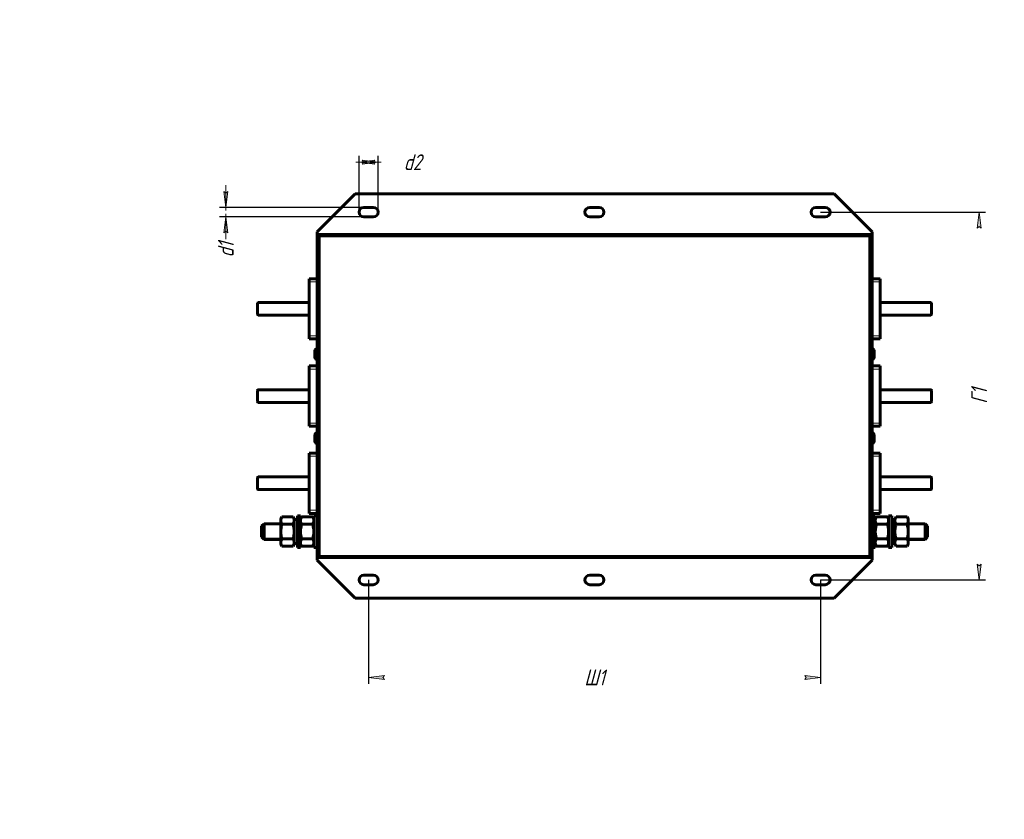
# Model space of a CAD drawing. Header units: millimetres. Extents: x 0 to 594, y 0 to 420.
# Tile 2 of 3: x 0 to 310, y 168 to 420. Entities that reach past the tile are written whole.
import ezdxf

# ---------------------------------------------------------------- set-up
doc = ezdxf.new("R2010")
doc.units = ezdxf.units.MM
doc.linetypes.add('K5LT_BASIC', pattern=[0])
doc.linetypes.add('K5LT_THIN', pattern=[0])
doc.layers.add('Системный слой', color=7, linetype='Continuous')
doc.styles.add('KDIMTEXTSTYLE', font='GOST_AU.SHX', dxfattribs={"width": 0.96, "oblique": 15, "height": 5})
doc.dimstyles.new('KDIMSTYLE (0.50)', dxfattribs={"dimtxt": 5, "dimasz": 1, "dimexe": 2, "dimexo": 0, "dimgap": 1, "dimtad": 1, "dimlfac": 2, "dimtxsty": 'KDIMTEXTSTYLE', "dimsah": 1, "dimcen": 0, "dimdle": 1, "dimadec": 0, "dimazin": 0, "dimtfac": 0.667, "dimtmove": 0, "dimatfit": 3, "dimfxl": 1, "dimtvp": 1, "dimtolj": 1, "dimtzin": 0, "dimarcsym": 0})

# ---------------------------------------------------------------- blocks, each defined once
blk = doc.blocks.new('U0')
at = {"layer": 'Системный слой', "color": 150, "linetype": 'K5LT_BASIC', "lineweight": 60, "true_color": 0x0080ff}
for p, q in [((88.89, 260.85), (88.7, 260.1)), ((88.58, 259.33), (88.54, 258.55)), ((88.7, 260.1), (88.58, 259.33))]:
    blk.add_line(p, q, dxfattribs=at)
blk = doc.blocks.new('U1')
at = {"layer": 'Системный слой', "color": 150, "linetype": 'K5LT_BASIC', "lineweight": 60, "true_color": 0x0080ff}
for p, q in [((92.57, 256.99), (92.69, 257.77)), ((92.69, 257.77), (92.74, 258.55)), ((92.38, 256.24), (92.57, 256.99))]:
    blk.add_line(p, q, dxfattribs=at)
blk = doc.blocks.new('U2')
at = {"layer": 'Системный слой', "color": 150, "linetype": 'K5LT_BASIC', "lineweight": 60, "true_color": 0x0080ff}
for p, q in [((92.57, 260.1), (92.38, 260.85)), ((92.69, 259.33), (92.57, 260.1)), ((92.74, 258.55), (92.69, 259.33))]:
    blk.add_line(p, q, dxfattribs=at)
blk = doc.blocks.new('U3')
at = {"layer": 'Системный слой', "color": 150, "linetype": 'K5LT_BASIC', "lineweight": 60, "true_color": 0x0080ff}
for p, q in [((88.54, 258.55), (88.58, 257.77)), ((88.58, 257.77), (88.7, 256.99)), ((88.7, 256.99), (88.89, 256.24))]:
    blk.add_line(p, q, dxfattribs=at)
blk = doc.blocks.new('U4')
at = {"layer": 'Системный слой', "color": 150, "linetype": 'K5LT_BASIC', "lineweight": 60, "true_color": 0x0080ff}
for p, q in [((273.77, 256.99), (273.89, 257.77)), ((273.89, 257.77), (273.94, 258.55)), ((273.58, 256.24), (273.77, 256.99))]:
    blk.add_line(p, q, dxfattribs=at)
blk = doc.blocks.new('U5')
at = {"layer": 'Системный слой', "color": 150, "linetype": 'K5LT_BASIC', "lineweight": 60, "true_color": 0x0080ff}
for p, q in [((273.77, 260.1), (273.58, 260.85)), ((273.89, 259.33), (273.77, 260.1)), ((273.94, 258.55), (273.89, 259.33))]:
    blk.add_line(p, q, dxfattribs=at)
blk = doc.blocks.new('U6')
at = {"layer": 'Системный слой', "color": 150, "linetype": 'K5LT_BASIC', "lineweight": 60, "true_color": 0x0080ff}
for p, q in [((269.74, 258.55), (269.78, 257.77)), ((269.78, 257.77), (269.9, 256.99)), ((269.9, 256.99), (270.09, 256.24))]:
    blk.add_line(p, q, dxfattribs=at)
blk = doc.blocks.new('U7')
at = {"layer": 'Системный слой', "color": 150, "linetype": 'K5LT_BASIC', "lineweight": 60, "true_color": 0x0080ff}
for p, q in [((270.09, 260.85), (269.9, 260.1)), ((269.78, 259.33), (269.74, 258.55)), ((269.9, 260.1), (269.78, 259.33))]:
    blk.add_line(p, q, dxfattribs=at)
blk = doc.blocks.new('U8')
at = {"layer": 'Системный слой', "color": 150, "linetype": 'K5LT_BASIC', "lineweight": 60, "true_color": 0x0080ff}
for p, q in [((285.44, 258.55), (285.44, 261.05)), ((285.44, 256.05), (285.44, 258.55))]:
    blk.add_line(p, q, dxfattribs=at)
blk = doc.blocks.new('U9')
at = {"layer": 'Системный слой', "color": 150, "linetype": 'K5LT_BASIC', "lineweight": 60, "true_color": 0x0080ff}
for p, q in [((286.24, 258.55), (286.24, 260.25)), ((286.24, 256.85), (286.24, 258.55))]:
    blk.add_line(p, q, dxfattribs=at)
blk = doc.blocks.new('U10')
at = {"layer": 'Системный слой', "color": 7, "linetype": 'K5LT_THIN', "lineweight": 18}
for p, q in [((94.24, 250.55), (94.72, 250.55)), ((267.75, 250.55), (268.24, 250.55))]:
    blk.add_line(p, q, dxfattribs=at)
blk = doc.blocks.new('U11')
at = {"layer": 'Системный слой', "color": 7, "linetype": 'K5LT_THIN', "lineweight": 18}
for p, q in [((94.72, 352.05), (94.24, 352.05)), ((268.24, 352.05), (267.75, 352.05))]:
    blk.add_line(p, q, dxfattribs=at)
blk = doc.blocks.new('U12')
at = {"layer": 'Системный слой', "color": 150, "linetype": 'K5LT_BASIC', "lineweight": 60, "true_color": 0x0080ff}
for p, q in [((267.74, 351.55), (267.74, 351.55)), ((267.74, 251.05), (267.74, 251.05))]:
    blk.add_line(p, q, dxfattribs=at)
blk = doc.blocks.new('U13')
at = {"layer": 'Системный слой', "color": 150, "linetype": 'K5LT_BASIC', "lineweight": 60, "true_color": 0x0080ff}
for p, q in [((94.74, 351.55), (94.74, 351.55)), ((267.74, 351.55), (267.74, 351.55))]:
    blk.add_line(p, q, dxfattribs=at)
blk = doc.blocks.new('U14')
at = {"layer": 'Системный слой', "color": 150, "linetype": 'K5LT_BASIC', "lineweight": 60, "true_color": 0x0080ff}
for p, q in [((94.74, 351.55), (94.74, 351.55)), ((94.74, 251.05), (94.74, 251.05))]:
    blk.add_line(p, q, dxfattribs=at)
blk = doc.blocks.new('U15')
at = {"layer": 'Системный слой', "color": 150, "linetype": 'K5LT_BASIC', "lineweight": 60, "true_color": 0x0080ff}
for p, q in [((94.74, 251.05), (94.74, 251.05)), ((267.74, 251.05), (267.74, 251.05))]:
    blk.add_line(p, q, dxfattribs=at)
blk = doc.blocks.new('KDIMARROW_01')
at = {"layer": 'Системный слой'}
blk.add_hatch(color=0, dxfattribs=at).paths.add_polyline_path([(-5, -0.66), (0, 0), (-5, 0.66), (-4.5, 0)])
at = {"layer": 'Системный слой', "color": 0, "linetype": 'K5LT_THIN', "lineweight": 18}
for p, q in [((-4.5, 0), (-5, 0.66)), ((-5, 0.66), (0, 0)), ((0, 0), (-5, -0.66)), ((-5, -0.66), (-4.5, 0)), ((0, 0), (-1, 0))]:
    blk.add_line(p, q, dxfattribs=at)
blk = doc.blocks.new('KDIMARROW_02')
at = {"layer": 'Системный слой'}
blk.add_hatch(color=0, dxfattribs=at).paths.add_polyline_path([(4.5, 0), (5, 0.66), (0, 0), (5, -0.66)])
at = {"layer": 'Системный слой', "color": 0, "linetype": 'K5LT_THIN', "lineweight": 18}
for p, q in [((0, 0), (-1, 0)), ((5, 0.66), (0, 0)), ((0, 0), (5, -0.66)), ((0, 0), (7, 0)), ((4.5, 0), (5, 0.66)), ((5, -0.66), (4.5, 0))]:
    blk.add_line(p, q, dxfattribs=at)

msp = doc.modelspace()

# ---------------------------------------------------------------- linework, layer by layer
at = {"layer": 'Системный слой', "color": 150, "linetype": 'K5LT_BASIC', "lineweight": 60, "true_color": 0x0080ff}
for p, q in [((105.7365, 365.0455), (93.7365, 353.0455)), ((105.7365, 365.0455), (256.7365, 365.0455)), ((268.7365, 353.0455), (256.7365, 365.0455)), ((108.4856, 360.7955), (111.4856, 360.7955)), ((179.7114, 360.7955), (182.7114, 360.7955)), ((250.9875, 360.7955), (253.9875, 360.7955)), ((111.4856, 357.7955), (108.4856, 357.7955)), ((182.7114, 357.7955), (179.7114, 357.7955)), ((253.9875, 357.7955), (250.9875, 357.7955)), ((93.7365, 352.5456), (93.7365, 353.0455)), ((93.7365, 352.0455), (93.7365, 352.5456)), ((93.7365, 250.5455), (93.7365, 352.0455)), ((94.2365, 352.0455), (93.7365, 352.0455)), ((94.2365, 250.5455), (94.2365, 352.0455)), ((268.2365, 352.0455), (94.2365, 352.0455)), ((94.7366, 351.5454), (94.2365, 351.5455)), ((94.2365, 351.5455), (94.7365, 351.5455)), ((94.7365, 352.0455), (94.7366, 351.5454)), ((94.7365, 352.0455), (267.7365, 352.0455)), ((94.7365, 351.5455), (94.7365, 352.0455)), ((94.7365, 351.5455), (94.7366, 351.5454)), ((94.7366, 351.5454), (94.7365, 351.5455)), ((267.7364, 351.5454), (267.7365, 352.0455)), ((268.2365, 351.5455), (267.7364, 351.5454)), ((267.7364, 351.5454), (267.7365, 351.5455)), ((267.7365, 351.5455), (267.7364, 351.5454)), ((267.7365, 352.0455), (267.7365, 351.5455)), ((267.7365, 351.5455), (268.2365, 351.5455)), ((268.2365, 352.0455), (268.2365, 250.5455)), ((268.2365, 352.0455), (268.7365, 352.0455)), ((268.7365, 353.0455), (268.7365, 352.5456)), ((268.7365, 352.5456), (268.7365, 352.0455)), ((268.7365, 352.0455), (268.7365, 250.5455)), ((91.2365, 338.2955), (93.7365, 338.2955)), ((91.2365, 338.2955), (91.2365, 337.2955)), ((91.2365, 337.2955), (91.2365, 320.2955)), ((271.2365, 338.2955), (268.7365, 338.2955)), ((271.2365, 337.2955), (271.2365, 338.2955)), ((271.2365, 320.2955), (271.2365, 337.2955)), ((74.9865, 327.0455), (74.9865, 330.5455)), ((75.2365, 330.7955), (91.2365, 330.7955)), ((287.2365, 330.7955), (271.2365, 330.7955)), ((287.4865, 330.5455), (287.4865, 327.0455)), ((75.2365, 326.7955), (91.2365, 326.7955)), ((287.2365, 326.7955), (271.2365, 326.7955)), ((91.2365, 320.2955), (91.2365, 319.2955)), ((271.2365, 319.2955), (271.2365, 320.2955)), ((91.2365, 319.2955), (93.7365, 319.2955)), ((271.2365, 319.2955), (268.7365, 319.2955)), ((93.0865, 315.5705), (93.0865, 313.5205)), ((269.3865, 313.5205), (269.3865, 315.5705)), ((91.2365, 310.7955), (93.7365, 310.7955)), ((91.2365, 310.7955), (91.2365, 309.7955)), ((271.2365, 310.7955), (268.7365, 310.7955)), ((271.2365, 309.7955), (271.2365, 310.7955)), ((91.2365, 309.7955), (91.2365, 292.7955)), ((271.2365, 292.7955), (271.2365, 309.7955)), ((74.9865, 299.5455), (74.9865, 303.0455)), ((75.2365, 303.2955), (91.2365, 303.2955)), ((287.2365, 303.2955), (271.2365, 303.2955)), ((287.4865, 303.0455), (287.4865, 299.5455)), ((75.2365, 299.2955), (91.2365, 299.2955)), ((287.2365, 299.2955), (271.2365, 299.2955)), ((91.2365, 292.7955), (91.2365, 291.7955)), ((271.2365, 291.7955), (271.2365, 292.7955)), ((91.2365, 291.7955), (93.7365, 291.7955)), ((93.0865, 289.0705), (93.0865, 287.0205)), ((271.2365, 291.7955), (268.7365, 291.7955)), ((269.3865, 287.0205), (269.3865, 289.0705)), ((91.2365, 283.2955), (93.7365, 283.2955)), ((91.2365, 283.2955), (91.2365, 282.2955)), ((271.2365, 283.2955), (268.7365, 283.2955)), ((271.2365, 282.2955), (271.2365, 283.2955)), ((91.2365, 282.2955), (91.2365, 265.2955)), ((271.2365, 265.2955), (271.2365, 282.2955)), ((74.9865, 272.0455), (74.9865, 275.5455)), ((75.2365, 275.7955), (91.2365, 275.7955)), ((287.2365, 275.7955), (271.2365, 275.7955)), ((287.4865, 275.5455), (287.4865, 272.0455)), ((75.2365, 271.7955), (91.2365, 271.7955)), ((287.2365, 271.7955), (271.2365, 271.7955)), ((91.2365, 265.2955), (91.2365, 264.2955)), ((91.2365, 264.2955), (93.7365, 264.2955)), ((271.2365, 264.2955), (268.7365, 264.2955)), ((271.2365, 264.2955), (271.2365, 265.2955)), ((77.0365, 261.0455), (76.2365, 260.2455)), ((82.3365, 261.0455), (77.0365, 261.0455)), ((77.0365, 256.0455), (77.0365, 261.0455)), ((82.3365, 262.5455), (82.6938, 263.1643)), ((82.3365, 262.0096), (82.3365, 262.5455)), ((82.3365, 258.5455), (82.3365, 262.0096)), ((82.6938, 263.1643), (86.1793, 263.1643)), ((82.6938, 260.8549), (86.1793, 260.8549)), ((86.1793, 263.1643), (86.5365, 262.5455)), ((86.5365, 262.0096), (86.5365, 262.5455)), ((87.5365, 262.3455), (86.5365, 262.3455)), ((86.5365, 258.5455), (86.5365, 262.0096)), ((87.5365, 253.5455), (87.5365, 263.5455)), ((88.5365, 263.5455), (87.5365, 263.5455)), ((88.5365, 253.5455), (88.5365, 263.5455)), ((88.5365, 262.5455), (88.8938, 263.1643)), ((88.8938, 263.1643), (92.3793, 263.1643)), ((88.8938, 260.8549), (92.3793, 260.8549)), ((92.3793, 263.1643), (92.7365, 262.5455)), ((92.7365, 253.5455), (92.7365, 263.5455)), ((93.7365, 263.5455), (92.7365, 263.5455)), ((269.7365, 263.5455), (268.7365, 263.5455)), ((269.7365, 253.5455), (269.7365, 263.5455)), ((269.7365, 262.5455), (270.0938, 263.1643)), ((270.0938, 263.1643), (273.5793, 263.1643)), ((270.0938, 260.8549), (273.5793, 260.8549)), ((273.5793, 263.1643), (273.9365, 262.5455)), ((273.9365, 253.5455), (273.9365, 263.5455)), ((274.9365, 263.5455), (273.9365, 263.5455)), ((274.9365, 253.5455), (274.9365, 263.5455)), ((274.9365, 262.3407), (275.4365, 262.3272)), ((275.9365, 262.5455), (276.2938, 263.1643)), ((275.9365, 262.0096), (275.9365, 262.5455)), ((275.9365, 258.5455), (275.9365, 262.0096)), ((276.2938, 263.1643), (279.7793, 263.1643)), ((276.2938, 260.8549), (279.7793, 260.8549)), ((279.7793, 263.1643), (280.1365, 262.5455)), ((280.1365, 262.0096), (280.1365, 262.5455)), ((280.1365, 258.5455), (280.1365, 262.0096)), ((285.4365, 261.0455), (280.1365, 261.0455)), ((285.4365, 261.0455), (286.2365, 260.2455)), ((76.2365, 256.8455), (76.2365, 260.2455)), ((82.3365, 255.0814), (82.3365, 258.5455)), ((86.5365, 255.0814), (86.5365, 258.5455)), ((275.9365, 255.0814), (275.9365, 258.5455)), ((280.1365, 255.0814), (280.1365, 258.5455)), ((77.0365, 256.0455), (76.2365, 256.8455)), ((82.3365, 256.0455), (77.0365, 256.0455)), ((82.3365, 254.5455), (82.3365, 255.0814)), ((82.6938, 256.2361), (86.1793, 256.2361)), ((86.5365, 254.5455), (86.5365, 255.0814)), ((87.0365, 254.7638), (87.5365, 254.7503)), ((88.8938, 256.2361), (92.3793, 256.2361)), ((270.0938, 256.2361), (273.5793, 256.2361)), ((275.9365, 254.7455), (274.9365, 254.7455)), ((275.9365, 254.5455), (275.9365, 255.0814)), ((276.2938, 256.2361), (279.7793, 256.2361)), ((285.4365, 256.0455), (280.1365, 256.0455)), ((280.1365, 254.5455), (280.1365, 255.0814)), ((285.4365, 256.0455), (286.2365, 256.8455)), ((82.3365, 254.5455), (82.6938, 253.9267)), ((82.6938, 253.9267), (86.1793, 253.9267)), ((86.1793, 253.9267), (86.5365, 254.5455)), ((88.5365, 253.5455), (87.5365, 253.5455)), ((88.5365, 254.5455), (88.8938, 253.9267)), ((88.8938, 253.9267), (92.3793, 253.9267)), ((92.3793, 253.9267), (92.7365, 254.5455)), ((93.7365, 253.5455), (92.7365, 253.5455)), ((269.7365, 253.5455), (268.7365, 253.5455)), ((269.7365, 254.5455), (270.0938, 253.9267)), ((270.0938, 253.9267), (273.5793, 253.9267)), ((273.5793, 253.9267), (273.9365, 254.5455)), ((274.9365, 253.5455), (273.9365, 253.5455)), ((275.9365, 254.5455), (276.2938, 253.9267)), ((276.2938, 253.9267), (279.7793, 253.9267)), ((279.7793, 253.9267), (280.1365, 254.5455)), ((94.2365, 250.5455), (93.7365, 250.5455)), ((93.7365, 250.0454), (93.7365, 250.5455)), ((93.7365, 249.5455), (93.7365, 250.0454)), ((93.7365, 249.5455), (105.7365, 237.5455)), ((94.2365, 251.0455), (94.7366, 251.0456)), ((94.7365, 251.0455), (94.2365, 251.0455)), ((94.2365, 250.5455), (268.2365, 250.5455)), ((94.7365, 251.0455), (94.7366, 251.0456)), ((94.7366, 251.0456), (94.7365, 250.5455)), ((94.7366, 251.0456), (94.7365, 251.0455)), ((94.7365, 250.5455), (94.7365, 251.0455)), ((267.7365, 250.5455), (94.7365, 250.5455)), ((256.7365, 237.5455), (268.7365, 249.5455)), ((267.7365, 250.5455), (267.7364, 251.0456)), ((267.7364, 251.0456), (267.7365, 251.0455)), ((267.7365, 251.0455), (267.7364, 251.0456)), ((267.7364, 251.0456), (268.2365, 251.0455)), ((267.7365, 251.0455), (267.7365, 250.5455)), ((268.2365, 251.0455), (267.7365, 251.0455)), ((268.2365, 250.5455), (268.7365, 250.5455)), ((268.7365, 250.5455), (268.7365, 250.0454)), ((268.7365, 250.0454), (268.7365, 249.5455)), ((108.4856, 244.7955), (111.4856, 244.7955)), ((179.7114, 244.7955), (182.7114, 244.7955)), ((250.9875, 244.7955), (253.9875, 244.7955)), ((111.4856, 241.7955), (108.4856, 241.7955)), ((182.7114, 241.7955), (179.7114, 241.7955)), ((253.9875, 241.7955), (250.9875, 241.7955)), ((256.7365, 237.5455), (105.7365, 237.5455))]:
    msp.add_line(p, q, dxfattribs=at)
at = {"layer": 'Системный слой', "color": 7, "linetype": 'K5LT_THIN', "lineweight": 18}
for p, q in [((93.7365, 352.5456), (268.7365, 352.5456)), ((267.7364, 351.5454), (94.7366, 351.5454)), ((94.7366, 351.5454), (94.7366, 251.0456)), ((267.7364, 251.0456), (267.7364, 351.5454)), ((91.2365, 337.2955), (93.7365, 337.2955)), ((271.2365, 337.2955), (268.7365, 337.2955)), ((74.9865, 330.5455), (75.2365, 330.5455)), ((75.2365, 330.7955), (75.2365, 330.5455)), ((75.2365, 330.5455), (91.2365, 330.5455)), ((75.2365, 327.0455), (75.2365, 330.5455)), ((287.2365, 330.5455), (271.2365, 330.5455)), ((287.2365, 330.7955), (287.2365, 330.5455)), ((287.2365, 330.5455), (287.4865, 330.5455)), ((287.2365, 330.5455), (287.2365, 327.0455)), ((75.2365, 327.0455), (74.9865, 327.0455)), ((75.2365, 327.0455), (91.2365, 327.0455)), ((75.2365, 326.7955), (75.2365, 327.0455)), ((287.2365, 327.0455), (271.2365, 327.0455)), ((287.2365, 326.7955), (287.2365, 327.0455)), ((287.4865, 327.0455), (287.2365, 327.0455)), ((91.2365, 320.2955), (93.7365, 320.2955)), ((271.2365, 320.2955), (268.7365, 320.2955)), ((91.2365, 309.7955), (93.7365, 309.7955)), ((271.2365, 309.7955), (268.7365, 309.7955)), ((74.9865, 303.0455), (75.2365, 303.0455)), ((75.2365, 303.2955), (75.2365, 303.0455)), ((75.2365, 303.0455), (91.2365, 303.0455)), ((75.2365, 299.5455), (75.2365, 303.0455)), ((287.2365, 303.0455), (271.2365, 303.0455)), ((287.2365, 303.2955), (287.2365, 303.0455)), ((287.2365, 303.0455), (287.4865, 303.0455)), ((287.2365, 303.0455), (287.2365, 299.5455)), ((75.2365, 299.5455), (74.9865, 299.5455)), ((75.2365, 299.5455), (91.2365, 299.5455)), ((75.2365, 299.2955), (75.2365, 299.5455)), ((287.2365, 299.5455), (271.2365, 299.5455)), ((287.2365, 299.2955), (287.2365, 299.5455)), ((287.4865, 299.5455), (287.2365, 299.5455)), ((91.2365, 292.7955), (93.7365, 292.7955)), ((271.2365, 292.7955), (268.7365, 292.7955)), ((91.2365, 282.2955), (93.7365, 282.2955)), ((271.2365, 282.2955), (268.7365, 282.2955)), ((74.9865, 275.5455), (75.2365, 275.5455)), ((75.2365, 275.7955), (75.2365, 275.5455)), ((75.2365, 275.5455), (91.2365, 275.5455)), ((75.2365, 272.0455), (75.2365, 275.5455)), ((287.2365, 275.5455), (271.2365, 275.5455)), ((287.2365, 275.7955), (287.2365, 275.5455)), ((287.2365, 275.5455), (287.4865, 275.5455)), ((287.2365, 275.5455), (287.2365, 272.0455)), ((75.2365, 272.0455), (74.9865, 272.0455)), ((75.2365, 272.0455), (91.2365, 272.0455)), ((75.2365, 271.7955), (75.2365, 272.0455)), ((287.2365, 272.0455), (271.2365, 272.0455)), ((287.2365, 271.7955), (287.2365, 272.0455)), ((287.4865, 272.0455), (287.2365, 272.0455)), ((91.2365, 265.2955), (93.7365, 265.2955)), ((271.2365, 265.2955), (268.7365, 265.2955)), ((77.0365, 260.6395), (76.6306, 260.6395)), ((82.3365, 260.6395), (77.0365, 260.6395)), ((285.4365, 260.6395), (280.1365, 260.6395)), ((285.8425, 260.6395), (285.4365, 260.6395)), ((77.0365, 256.4514), (76.6306, 256.4514)), ((82.3365, 256.4514), (77.0365, 256.4514)), ((285.4365, 256.4514), (280.1365, 256.4514)), ((285.8425, 256.4514), (285.4365, 256.4514)), ((268.7365, 250.0454), (93.7365, 250.0454)), ((94.7366, 251.0456), (267.7364, 251.0456))]:
    msp.add_line(p, q, dxfattribs=at)
at = {"layer": 'Системный слой', "color": 150, "linetype": 'K5LT_BASIC', "lineweight": 60, "true_color": 0x0080ff}
for centre, radius, start, end in [((108.4856, 359.2955), 1.5, 90, 270), ((111.4856, 359.2955), 1.5, 270, 90), ((179.7114, 359.2955), 1.5, 90, 270), ((182.7114, 359.2955), 1.5, 270, 90), ((250.9875, 359.2955), 1.5, 90, 270), ((253.9875, 359.2955), 1.5, 270, 90), ((94.7365, 351.0455), 1, 90, 120), ((267.7365, 351.0455), 1, 60, 90), ((75.2365, 330.5455), 0.25, 90, 180), ((287.2365, 330.5455), 0.25, 0, 90), ((75.2365, 327.0455), 0.25, 180, 270), ((287.2365, 327.0455), 0.25, 270, 0), ((93.7365, 315.5705), 0.65, 90, 180), ((268.7365, 315.5705), 0.65, 0, 90), ((93.7365, 313.5205), 0.65, 180, 270), ((268.7365, 313.5205), 0.65, 270, 0), ((75.2365, 303.0455), 0.25, 90, 180), ((287.2365, 303.0455), 0.25, 0, 90), ((75.2365, 299.5455), 0.25, 180, 270), ((287.2365, 299.5455), 0.25, 270, 0), ((93.7365, 289.0705), 0.65, 90, 180), ((268.7365, 289.0705), 0.65, 0, 90), ((93.7365, 287.0205), 0.65, 180, 270), ((268.7365, 287.0205), 0.65, 270, 0), ((75.2365, 275.5455), 0.25, 90, 180), ((287.2365, 275.5455), 0.25, 0, 90), ((75.2365, 272.0455), 0.25, 180, 270), ((287.2365, 272.0455), 0.25, 270, 0), ((94.7365, 251.5455), 1, 240, 270), ((267.7365, 251.5455), 1, 270, 300), ((108.4856, 243.2955), 1.5, 90, 270), ((111.4856, 243.2955), 1.5, 270, 90), ((179.7114, 243.2955), 1.5, 90, 270), ((182.7114, 243.2955), 1.5, 270, 90), ((250.9875, 243.2955), 1.5, 90, 270), ((253.9875, 243.2955), 1.5, 270, 90)]:
    msp.add_arc(centre, radius, start, end, dxfattribs=at)
for centre, start_param, end_param in [((276.4599, 258.5455), 4.76253555, 4.8588189), ((86.0132, 258.5455), 1.62094289, 1.71722625)]:
    msp.add_ellipse(centre, major_axis=(-10.4404, 0), ratio=0.36397023, start_param=start_param, end_param=end_param, dxfattribs=at)
for points, knots in [([(82.6938, 263.1643), (82.6463, 263.0819), (82.5535, 262.9073), (82.4546, 262.6699), (82.3893, 262.4521), (82.3524, 262.2674), (82.3383, 262.1191), (82.3365, 262.0341), (82.3365, 262.0096)], [0, 0, 0, 0, 1.97363156, 4.15995945, 5.5817399, 7.04511177, 8.43464385, 9, 9, 9, 9]), ([(82.3365, 262.0096), (82.3365, 261.9388), (82.345, 261.802), (82.3821, 261.5938), (82.436, 261.4079), (82.5311, 261.1583), (82.6204, 260.982), (82.6938, 260.8549)], [0, 0, 0, 0, 1.44740223, 2.79972062, 4.28007379, 5.29108611, 8, 8, 8, 8]), ([(82.6938, 260.8549), (82.6797, 260.806), (82.6438, 260.6786), (82.579, 260.4324), (82.4996, 260.0896), (82.4329, 259.7304), (82.3864, 259.3959), (82.3626, 259.1603), (82.3491, 258.9715), (82.3419, 258.8294), (82.3375, 258.6873), (82.3365, 258.5927), (82.3365, 258.5455)], [0, 0, 0, 0, 1.43286195, 3.72544107, 7.16430976, 11.33828068, 14.00371051, 16.66914034, 18.00185526, 19.33457017, 20.66728509, 22, 22, 22, 22]), ([(86.5365, 262.0096), (86.5365, 262.0804), (86.5281, 262.2172), (86.491, 262.4254), (86.437, 262.6113), (86.342, 262.8609), (86.2527, 263.0372), (86.1793, 263.1643)], [0, 0, 0, 0, 1.44740223, 2.79972062, 4.28007379, 5.29108611, 8, 8, 8, 8]), ([(86.1793, 260.8549), (86.2268, 260.9372), (86.3196, 261.1118), (86.4185, 261.3492), (86.4838, 261.567), (86.5207, 261.7518), (86.5347, 261.9001), (86.5365, 261.985), (86.5365, 262.0096)], [0, 0, 0, 0, 1.97363156, 4.15995945, 5.5817399, 7.04511177, 8.43464385, 9, 9, 9, 9]), ([(86.5365, 258.5455), (86.5365, 258.6099), (86.5347, 258.739), (86.5266, 258.933), (86.5132, 259.1264), (86.4899, 259.3679), (86.4515, 259.6568), (86.3834, 260.0428), (86.2932, 260.4426), (86.2157, 260.7288), (86.1793, 260.8549)], [0, 0, 0, 0, 1.81846407, 3.63692813, 5.4553922, 7.27385627, 10.46569137, 13.65752648, 18.30421618, 22, 22, 22, 22]), ([(88.8938, 263.1643), (88.8463, 263.0819), (88.7535, 262.9073), (88.6546, 262.6699), (88.5893, 262.4521), (88.5524, 262.2674), (88.5383, 262.1191), (88.5365, 262.0341), (88.5365, 262.0096)], [0, 0, 0, 0, 1.97363156, 4.15995945, 5.5817399, 7.04511177, 8.43464385, 9, 9, 9, 9]), ([(88.5365, 262.0096), (88.5365, 261.9388), (88.545, 261.802), (88.5821, 261.5938), (88.636, 261.4079), (88.7311, 261.1583), (88.8204, 260.982), (88.8938, 260.8549)], [0, 0, 0, 0, 1.44740223, 2.79972062, 4.28007379, 5.29108611, 8, 8, 8, 8]), ([(92.7365, 262.0096), (92.7365, 262.0804), (92.7281, 262.2172), (92.691, 262.4254), (92.637, 262.6113), (92.542, 262.8609), (92.4527, 263.0372), (92.3793, 263.1643)], [0, 0, 0, 0, 1.44740223, 2.79972062, 4.28007379, 5.29108611, 8, 8, 8, 8]), ([(92.3793, 260.8549), (92.4268, 260.9372), (92.5196, 261.1118), (92.6185, 261.3492), (92.6838, 261.567), (92.7207, 261.7518), (92.7347, 261.9001), (92.7365, 261.985), (92.7365, 262.0096)], [0, 0, 0, 0, 1.97363156, 4.15995945, 5.5817399, 7.04511177, 8.43464385, 9, 9, 9, 9]), ([(270.0938, 263.1643), (270.0463, 263.0819), (269.9535, 262.9073), (269.8546, 262.6699), (269.7893, 262.4521), (269.7524, 262.2674), (269.7383, 262.1191), (269.7365, 262.0341), (269.7365, 262.0096)], [0, 0, 0, 0, 1.97363156, 4.15995945, 5.5817399, 7.04511177, 8.43464385, 9, 9, 9, 9]), ([(269.7365, 262.0096), (269.7365, 261.9388), (269.745, 261.802), (269.7821, 261.5938), (269.836, 261.4079), (269.9311, 261.1583), (270.0204, 260.982), (270.0938, 260.8549)], [0, 0, 0, 0, 1.44740223, 2.79972062, 4.28007379, 5.29108611, 8, 8, 8, 8]), ([(273.9365, 262.0096), (273.9365, 262.0804), (273.9281, 262.2172), (273.891, 262.4254), (273.837, 262.6113), (273.742, 262.8609), (273.6527, 263.0372), (273.5793, 263.1643)], [0, 0, 0, 0, 1.44740223, 2.79972062, 4.28007379, 5.29108611, 8, 8, 8, 8]), ([(273.5793, 260.8549), (273.6268, 260.9372), (273.7196, 261.1118), (273.8185, 261.3492), (273.8838, 261.567), (273.9207, 261.7518), (273.9347, 261.9001), (273.9365, 261.985), (273.9365, 262.0096)], [0, 0, 0, 0, 1.97363156, 4.15995945, 5.5817399, 7.04511177, 8.43464385, 9, 9, 9, 9]), ([(276.2938, 263.1643), (276.2463, 263.0819), (276.1535, 262.9073), (276.0546, 262.6699), (275.9893, 262.4521), (275.9524, 262.2674), (275.9383, 262.1191), (275.9365, 262.0341), (275.9365, 262.0096)], [0, 0, 0, 0, 1.97363156, 4.15995945, 5.5817399, 7.04511177, 8.43464385, 9, 9, 9, 9]), ([(275.9365, 262.0096), (275.9365, 261.9388), (275.945, 261.802), (275.9821, 261.5938), (276.036, 261.4079), (276.1311, 261.1583), (276.2204, 260.982), (276.2938, 260.8549)], [0, 0, 0, 0, 1.44740223, 2.79972062, 4.28007379, 5.29108611, 8, 8, 8, 8]), ([(276.2938, 260.8549), (276.2797, 260.806), (276.2438, 260.6786), (276.179, 260.4324), (276.0996, 260.0896), (276.0329, 259.7304), (275.9864, 259.3959), (275.9626, 259.1603), (275.9491, 258.9715), (275.9419, 258.8294), (275.9375, 258.6873), (275.9365, 258.5927), (275.9365, 258.5455)], [0, 0, 0, 0, 1.43286195, 3.72544107, 7.16430976, 11.33828068, 14.00371051, 16.66914034, 18.00185526, 19.33457017, 20.66728509, 22, 22, 22, 22]), ([(280.1365, 262.0096), (280.1365, 262.0804), (280.1281, 262.2172), (280.091, 262.4254), (280.037, 262.6113), (279.942, 262.8609), (279.8527, 263.0372), (279.7793, 263.1643)], [0, 0, 0, 0, 1.44740223, 2.79972062, 4.28007379, 5.29108611, 8, 8, 8, 8]), ([(279.7793, 260.8549), (279.8268, 260.9372), (279.9196, 261.1118), (280.0185, 261.3492), (280.0838, 261.567), (280.1207, 261.7518), (280.1347, 261.9001), (280.1365, 261.985), (280.1365, 262.0096)], [0, 0, 0, 0, 1.97363156, 4.15995945, 5.5817399, 7.04511177, 8.43464385, 9, 9, 9, 9]), ([(280.1365, 258.5455), (280.1365, 258.6099), (280.1347, 258.739), (280.1266, 258.933), (280.1132, 259.1264), (280.0899, 259.3679), (280.0515, 259.6568), (279.9834, 260.0428), (279.8932, 260.4426), (279.8157, 260.7288), (279.7793, 260.8549)], [0, 0, 0, 0, 1.81846407, 3.63692813, 5.4553922, 7.27385627, 10.46569137, 13.65752648, 18.30421618, 22, 22, 22, 22]), ([(82.3365, 258.5455), (82.3365, 258.4811), (82.3383, 258.3519), (82.3465, 258.1579), (82.3599, 257.9646), (82.3832, 257.7231), (82.4216, 257.4341), (82.4896, 257.0482), (82.5798, 256.6483), (82.6574, 256.3622), (82.6938, 256.2361)], [0, 0, 0, 0, 1.81846407, 3.63692813, 5.4553922, 7.27385627, 10.46569137, 13.65752648, 18.30421618, 22, 22, 22, 22]), ([(86.1793, 256.2361), (86.1934, 256.285), (86.2293, 256.4124), (86.294, 256.6585), (86.3735, 257.0014), (86.4402, 257.3605), (86.4867, 257.695), (86.5105, 257.9306), (86.524, 258.1195), (86.5312, 258.2616), (86.5356, 258.4037), (86.5365, 258.4983), (86.5365, 258.5455)], [0, 0, 0, 0, 1.43286195, 3.72544107, 7.16430976, 11.33828068, 14.00371051, 16.66914034, 18.00185526, 19.33457017, 20.66728509, 22, 22, 22, 22]), ([(275.9365, 258.5455), (275.9365, 258.4811), (275.9383, 258.3519), (275.9465, 258.1579), (275.9599, 257.9646), (275.9832, 257.7231), (276.0216, 257.4341), (276.0896, 257.0482), (276.1798, 256.6483), (276.2574, 256.3622), (276.2938, 256.2361)], [0, 0, 0, 0, 1.81846407, 3.63692813, 5.4553922, 7.27385627, 10.46569137, 13.65752648, 18.30421618, 22, 22, 22, 22]), ([(279.7793, 256.2361), (279.7934, 256.285), (279.8293, 256.4124), (279.894, 256.6585), (279.9735, 257.0014), (280.0402, 257.3605), (280.0867, 257.695), (280.1105, 257.9306), (280.124, 258.1195), (280.1312, 258.2616), (280.1356, 258.4037), (280.1365, 258.4983), (280.1365, 258.5455)], [0, 0, 0, 0, 1.43286195, 3.72544107, 7.16430976, 11.33828068, 14.00371051, 16.66914034, 18.00185526, 19.33457017, 20.66728509, 22, 22, 22, 22]), ([(82.6938, 256.2361), (82.6463, 256.1537), (82.5535, 255.9791), (82.4546, 255.7417), (82.3893, 255.5239), (82.3524, 255.3392), (82.3383, 255.1909), (82.3365, 255.1059), (82.3365, 255.0814)], [0, 0, 0, 0, 1.97363156, 4.15995945, 5.5817399, 7.04511177, 8.43464385, 9, 9, 9, 9]), ([(82.3365, 255.0814), (82.3365, 255.0106), (82.345, 254.8738), (82.3821, 254.6656), (82.436, 254.4797), (82.5311, 254.2301), (82.6204, 254.0538), (82.6938, 253.9267)], [0, 0, 0, 0, 1.44740223, 2.79972062, 4.28007379, 5.29108611, 8, 8, 8, 8]), ([(86.5365, 255.0814), (86.5365, 255.1522), (86.5281, 255.289), (86.491, 255.4972), (86.437, 255.6831), (86.342, 255.9327), (86.2527, 256.109), (86.1793, 256.2361)], [0, 0, 0, 0, 1.44740223, 2.79972062, 4.28007379, 5.29108611, 8, 8, 8, 8]), ([(86.1793, 253.9267), (86.2268, 254.009), (86.3196, 254.1836), (86.4185, 254.421), (86.4838, 254.6388), (86.5207, 254.8236), (86.5347, 254.9719), (86.5365, 255.0568), (86.5365, 255.0814)], [0, 0, 0, 0, 1.97363156, 4.15995945, 5.5817399, 7.04511177, 8.43464385, 9, 9, 9, 9]), ([(88.8938, 256.2361), (88.8463, 256.1537), (88.7535, 255.9791), (88.6546, 255.7417), (88.5893, 255.5239), (88.5524, 255.3392), (88.5383, 255.1909), (88.5365, 255.1059), (88.5365, 255.0814)], [0, 0, 0, 0, 1.97363156, 4.15995945, 5.5817399, 7.04511177, 8.43464385, 9, 9, 9, 9]), ([(88.5365, 255.0814), (88.5365, 255.0106), (88.545, 254.8738), (88.5821, 254.6656), (88.636, 254.4797), (88.7311, 254.2301), (88.8204, 254.0538), (88.8938, 253.9267)], [0, 0, 0, 0, 1.44740223, 2.79972062, 4.28007379, 5.29108611, 8, 8, 8, 8]), ([(92.7365, 255.0814), (92.7365, 255.1522), (92.7281, 255.289), (92.691, 255.4972), (92.637, 255.6831), (92.542, 255.9327), (92.4527, 256.109), (92.3793, 256.2361)], [0, 0, 0, 0, 1.44740223, 2.79972062, 4.28007379, 5.29108611, 8, 8, 8, 8]), ([(92.3793, 253.9267), (92.4268, 254.009), (92.5196, 254.1836), (92.6185, 254.421), (92.6838, 254.6388), (92.7207, 254.8236), (92.7347, 254.9719), (92.7365, 255.0568), (92.7365, 255.0814)], [0, 0, 0, 0, 1.97363156, 4.15995945, 5.5817399, 7.04511177, 8.43464385, 9, 9, 9, 9]), ([(270.0938, 256.2361), (270.0463, 256.1537), (269.9535, 255.9791), (269.8546, 255.7417), (269.7893, 255.5239), (269.7524, 255.3392), (269.7383, 255.1909), (269.7365, 255.1059), (269.7365, 255.0814)], [0, 0, 0, 0, 1.97363156, 4.15995945, 5.5817399, 7.04511177, 8.43464385, 9, 9, 9, 9]), ([(269.7365, 255.0814), (269.7365, 255.0106), (269.745, 254.8738), (269.7821, 254.6656), (269.836, 254.4797), (269.9311, 254.2301), (270.0204, 254.0538), (270.0938, 253.9267)], [0, 0, 0, 0, 1.44740223, 2.79972062, 4.28007379, 5.29108611, 8, 8, 8, 8]), ([(273.9365, 255.0814), (273.9365, 255.1522), (273.9281, 255.289), (273.891, 255.4972), (273.837, 255.6831), (273.742, 255.9327), (273.6527, 256.109), (273.5793, 256.2361)], [0, 0, 0, 0, 1.44740223, 2.79972062, 4.28007379, 5.29108611, 8, 8, 8, 8]), ([(273.5793, 253.9267), (273.6268, 254.009), (273.7196, 254.1836), (273.8185, 254.421), (273.8838, 254.6388), (273.9207, 254.8236), (273.9347, 254.9719), (273.9365, 255.0568), (273.9365, 255.0814)], [0, 0, 0, 0, 1.97363156, 4.15995945, 5.5817399, 7.04511177, 8.43464385, 9, 9, 9, 9]), ([(276.2938, 256.2361), (276.2463, 256.1537), (276.1535, 255.9791), (276.0546, 255.7417), (275.9893, 255.5239), (275.9524, 255.3392), (275.9383, 255.1909), (275.9365, 255.1059), (275.9365, 255.0814)], [0, 0, 0, 0, 1.97363156, 4.15995945, 5.5817399, 7.04511177, 8.43464385, 9, 9, 9, 9]), ([(275.9365, 255.0814), (275.9365, 255.0106), (275.945, 254.8738), (275.9821, 254.6656), (276.036, 254.4797), (276.1311, 254.2301), (276.2204, 254.0538), (276.2938, 253.9267)], [0, 0, 0, 0, 1.44740223, 2.79972062, 4.28007379, 5.29108611, 8, 8, 8, 8]), ([(280.1365, 255.0814), (280.1365, 255.1522), (280.1281, 255.289), (280.091, 255.4972), (280.037, 255.6831), (279.942, 255.9327), (279.8527, 256.109), (279.7793, 256.2361)], [0, 0, 0, 0, 1.44740223, 2.79972062, 4.28007379, 5.29108611, 8, 8, 8, 8]), ([(279.7793, 253.9267), (279.8268, 254.009), (279.9196, 254.1836), (280.0185, 254.421), (280.0838, 254.6388), (280.1207, 254.8236), (280.1347, 254.9719), (280.1365, 255.0568), (280.1365, 255.0814)], [0, 0, 0, 0, 1.97363156, 4.15995945, 5.5817399, 7.04511177, 8.43464385, 9, 9, 9, 9])]:
    msp.add_open_spline(points, degree=3, knots=knots, dxfattribs=at)

# ---------------------------------------------------------------- block references
at = {"layer": 'Системный слой'}
for name in ['U11', 'U13', 'U14', 'U12', 'U0', 'U2', 'U7', 'U5', 'U8', 'U3', 'U1', 'U6', 'U4', 'U9', 'U10', 'U15']:
    msp.add_blockref(name, (0, 0), dxfattribs=at)

# ---------------------------------------------------------------- dimensions: what is measured, and where the dimension line sits
at = {"layer": 'Системный слой', "color": 7}
for base, p1, p2, location, text, override in [((106.9856, 375.0455), (112.9856, 359.2955), (106.9856, 359.2955), (123.8721, 375.0455), '\\H5.0;\\W0.965;\\Q15;\\H5.0;\\W0.965;\\Q15;\\Q15;d2\\Q15;\\H7.00;', {"dimexo": 0, "dimblk1": 'KDIMARROW_02', "dimblk2": 'KDIMARROW_02', "dimse1": 0, "dimse2": 0, "dimclrt": 7, "dimtolj": 1}), ((106.9856, 375.0455), (112.9856, 359.2955), (106.9856, 359.2955), (123.8721, 375.0455), '\\H5.0;\\W0.965;\\Q15;\\H5.0;\\W0.965;\\Q15;\\Q15;d2\\Q15;\\H7.00;', {"dimexo": 0, "dimblk1": 'KDIMARROW_02', "dimblk2": 'KDIMARROW_02', "dimse1": 0, "dimse2": 0, "dimclrt": 7, "dimtolj": 1}), ((252.4875, 212.5455), (109.9856, 243.2955), (252.4875, 243.2955), (181.2365, 212.5455), '\\H5.0;\\W0.965;\\Q15;\\H5.0;\\W0.965;\\Q15;\\Q15;Ш1\\Q15;\\H7.00;', {"dimexo": 0, "dimblk1": 'KDIMARROW_01', "dimblk2": 'KDIMARROW_01', "dimse1": 0, "dimse2": 0, "dimclrt": 7, "dimtolj": 1}), ((252.4875, 212.5455), (109.9856, 243.2955), (252.4875, 243.2955), (181.2365, 212.5455), '\\H5.0;\\W0.965;\\Q15;\\H5.0;\\W0.965;\\Q15;\\Q15;Ш1\\Q15;\\H7.00;', {"dimexo": 0, "dimblk1": 'KDIMARROW_01', "dimblk2": 'KDIMARROW_01', "dimse1": 0, "dimse2": 0, "dimclrt": 7, "dimtolj": 1})]:
    msp.add_linear_dim(base=base, p1=p1, p2=p2, location=location, text=text, dimstyle='KDIMSTYLE (0.50)', override=override, dxfattribs=at).render()
for base, p1, p2, location, text, override in [((64.9865, 360.7955), (109.9856, 357.7955), (109.9856, 360.7955), (64.9865, 347.4381), '\\H5.0;\\W0.965;\\Q15;\\H5.0;\\W0.965;\\Q15;\\Q15;d1\\Q15;\\H7.00;', {"dimexo": 0, "dimblk1": 'KDIMARROW_02', "dimblk2": 'KDIMARROW_02', "dimse1": 0, "dimse2": 0, "dimclrt": 7, "dimtolj": 1}), ((64.9865, 360.7955), (109.9856, 357.7955), (109.9856, 360.7955), (64.9865, 347.4381), '\\H5.0;\\W0.965;\\Q15;\\H5.0;\\W0.965;\\Q15;\\Q15;d1\\Q15;\\H7.00;', {"dimexo": 0, "dimblk1": 'KDIMARROW_02', "dimblk2": 'KDIMARROW_02', "dimse1": 0, "dimse2": 0, "dimclrt": 7, "dimtolj": 1}), ((302.4865, 359.2955), (252.4875, 243.2955), (252.4875, 359.2955), (302.4865, 301.2955), '\\H5.0;\\W0.965;\\Q15;\\H5.0;\\W0.965;\\Q15;\\Q15;Г1\\Q15;\\H7.00;', {"dimexo": 0, "dimblk1": 'KDIMARROW_01', "dimblk2": 'KDIMARROW_01', "dimse1": 0, "dimse2": 0, "dimclrt": 7, "dimtolj": 1}), ((302.4865, 359.2955), (252.4875, 243.2955), (252.4875, 359.2955), (302.4865, 301.2955), '\\H5.0;\\W0.965;\\Q15;\\H5.0;\\W0.965;\\Q15;\\Q15;Г1\\Q15;\\H7.00;', {"dimexo": 0, "dimblk1": 'KDIMARROW_01', "dimblk2": 'KDIMARROW_01', "dimse1": 0, "dimse2": 0, "dimclrt": 7, "dimtolj": 1})]:
    msp.add_linear_dim(base=base, p1=p1, p2=p2, angle=90, location=location, text=text, dimstyle='KDIMSTYLE (0.50)', override=override, dxfattribs=at).render()

doc.saveas('drawing.dxf')
